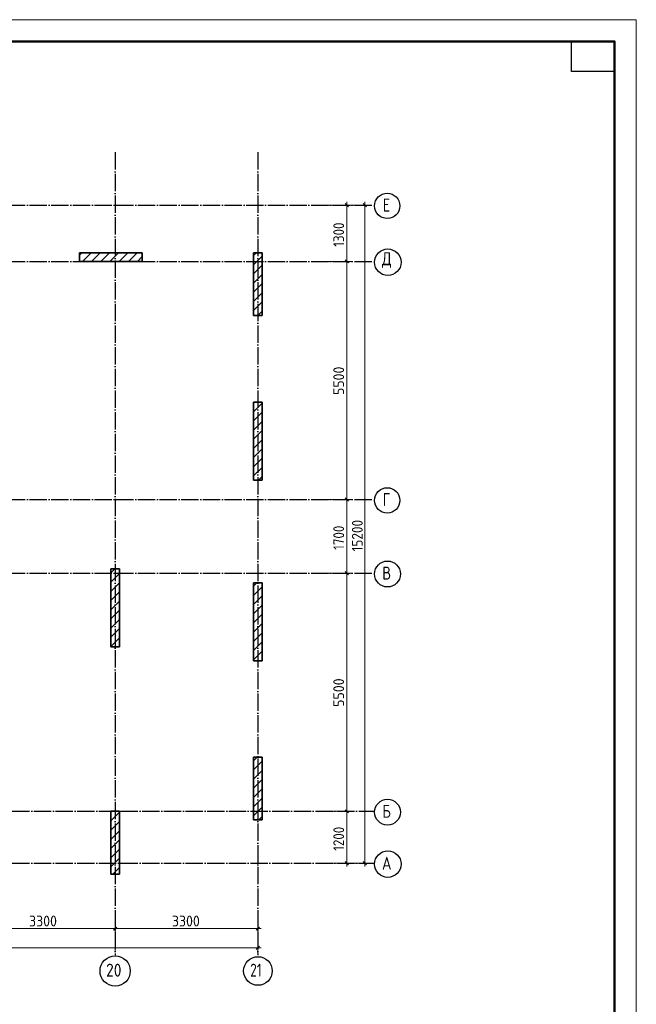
# Model space of a CAD drawing. Header units: millimetres. Extents: x -49773 to 2322955, y -3321 to 58485.
# Tile 22 of 256: x 45158 to 59400, y 19262 to 42000. Entities that reach past the tile are written whole.
import ezdxf

# ---------------------------------------------------------------- set-up
doc = ezdxf.new("R2010")
doc.units = ezdxf.units.MM
doc.linetypes.add('______11', pattern=[500, 400, -50, 0, -50])
doc.linetypes.add('______5', pattern=[1100, 800, -100, 100, -100])
doc.layers.add('Standard', color=7, linetype='Continuous', lineweight=25)
doc.layers.add('Размерная линия_ общее', color=7, linetype='Continuous', lineweight=13)
doc.layers.add('Осевая линия_ общее', color=7, linetype='______5', lineweight=13, true_color=0xa0a0a0)
doc.styles.add('ISOCPEUR', font='txt')

msp = doc.modelspace()

# ---------------------------------------------------------------- linework, layer by layer
at = {"color": 7, "linetype": 'Continuous', "lineweight": 35, "transparency": 33554687}
for p, q in [((47990.8, 36618.9), (46540.8, 36618.9)), ((46540.8, 36618.9), (46540.8, 36418.9)), ((47990.8, 36418.9), (47990.8, 36618.9)), ((50760.8, 36618.9), (50560.8, 36618.9)), ((50560.8, 36618.9), (50560.8, 35168.9)), ((50760.8, 35168.9), (50760.8, 36618.9)), ((46540.8, 36418.9), (47990.8, 36418.9)), ((50560.8, 35168.9), (50760.8, 35168.9)), ((50560.8, 33163.9), (50560.8, 31363.9)), ((50760.8, 33163.9), (50560.8, 33163.9)), ((50760.8, 31363.9), (50760.8, 33163.9)), ((50560.8, 31363.9), (50760.8, 31363.9)), ((47260.8, 29318.9), (47260.8, 27518.9)), ((47460.8, 29318.9), (47260.8, 29318.9)), ((47460.8, 27518.9), (47460.8, 29318.9)), ((50560.8, 28993.9), (50560.8, 27193.9)), ((50760.8, 28993.9), (50560.8, 28993.9)), ((50760.8, 27193.9), (50760.8, 28993.9)), ((47260.8, 27518.9), (47460.8, 27518.9)), ((50560.8, 27193.9), (50760.8, 27193.9)), ((50560.8, 24968.9), (50560.8, 23518.9)), ((50760.8, 24968.9), (50560.8, 24968.9)), ((50760.8, 23518.9), (50760.8, 24968.9)), ((47260.8, 23718.9), (47260.8, 22268.9)), ((47460.8, 23718.9), (47260.8, 23718.9)), ((47460.8, 22268.9), (47460.8, 23718.9)), ((50560.8, 23518.9), (50760.8, 23518.9)), ((47260.8, 22268.9), (47460.8, 22268.9))]:
    msp.add_line(p, q, dxfattribs=at)
at = {"color": 253, "linetype": '______11', "lineweight": 18, "true_color": 0xababab, "transparency": 33554687}
for p, q in [((46540.8, 36564.2), (46595.4, 36618.9)), ((46819.7, 36418.9), (47019.7, 36618.9)), ((47244, 36418.9), (47444, 36618.9)), ((47668.2, 36418.9), (47868.2, 36618.9)), ((50560.8, 36341.6), (50760.8, 36541.6)), ((50560.8, 35917.3), (50760.8, 36117.3)), ((50560.8, 35493.1), (50760.8, 35693.1)), ((50660.9, 35168.9), (50760.8, 35268.8)), ((50560.8, 32947.5), (50760.8, 33147.5)), ((50560.8, 32523.2), (50760.8, 32723.2)), ((50560.8, 32098.9), (50760.8, 32298.9)), ((50560.8, 31674.7), (50760.8, 31874.7)), ((50674.2, 31363.9), (50760.8, 31450.4)), ((47260.8, 29223.2), (47356.5, 29318.9)), ((47260.8, 28798.9), (47460.8, 28998.9)), ((50560.8, 28704.8), (50760.8, 28904.8)), ((47260.8, 28374.7), (47460.8, 28574.7)), ((50560.8, 28280.6), (50760.8, 28480.6)), ((47260.8, 27950.4), (47460.8, 28150.4)), ((50560.8, 27856.3), (50760.8, 28056.3)), ((47260.8, 27526.1), (47460.8, 27726.2)), ((50560.8, 27432), (50760.8, 27632)), ((50746.9, 27193.9), (50760.8, 27207.8)), ((50560.8, 24886.5), (50643.2, 24968.9)), ((50560.8, 24462.2), (50760.8, 24662.2)), ((50560.8, 24037.9), (50760.8, 24237.9)), ((47260.8, 23707.8), (47271.9, 23718.9)), ((50560.8, 23613.7), (50760.8, 23813.7)), ((47260.8, 23283.5), (47460.8, 23483.5)), ((47260.8, 22859.2), (47460.8, 23059.2)), ((47260.8, 22435), (47460.8, 22635))]:
    msp.add_line(p, q, dxfattribs=at)
at = {"color": 7, "linetype": 'Continuous', "lineweight": 25, "transparency": 33554687}
for p, q in [((46540.8, 36418.9), (46540.8, 36618.9)), ((46540.8, 36618.9), (47990.8, 36618.9)), ((47990.8, 36618.9), (47990.8, 36418.9)), ((50560.8, 35168.9), (50560.8, 36618.9)), ((50560.8, 36618.9), (50760.8, 36618.9)), ((50760.8, 36618.9), (50760.8, 35168.9)), ((47990.8, 36418.9), (46540.8, 36418.9)), ((50760.8, 35168.9), (50560.8, 35168.9)), ((50560.8, 31363.9), (50560.8, 33163.9)), ((50560.8, 33163.9), (50760.8, 33163.9)), ((50760.8, 33163.9), (50760.8, 31363.9)), ((50760.8, 31363.9), (50560.8, 31363.9)), ((47260.8, 27518.9), (47260.8, 29318.9)), ((47260.8, 29318.9), (47460.8, 29318.9)), ((47460.8, 29318.9), (47460.8, 27518.9)), ((50560.8, 27193.9), (50560.8, 28993.9)), ((50560.8, 28993.9), (50760.8, 28993.9)), ((50760.8, 28993.9), (50760.8, 27193.9)), ((47460.8, 27518.9), (47260.8, 27518.9)), ((50760.8, 27193.9), (50560.8, 27193.9)), ((50560.8, 23518.9), (50560.8, 24968.9)), ((50560.8, 24968.9), (50760.8, 24968.9)), ((50760.8, 24968.9), (50760.8, 23518.9)), ((47260.8, 22268.9), (47260.8, 23718.9)), ((47260.8, 23718.9), (47460.8, 23718.9)), ((47460.8, 23718.9), (47460.8, 22268.9)), ((50760.8, 23518.9), (50560.8, 23518.9)), ((47460.8, 22268.9), (47260.8, 22268.9))]:
    msp.add_line(p, q, dxfattribs=at)
at = {"color": 253, "linetype": '______5', "lineweight": 18, "true_color": 0xababab, "transparency": 33554687}
for p, q in [((46607.6, 36418.9), (46807.6, 36618.9)), ((47031.8, 36418.9), (47231.8, 36618.9)), ((47456.1, 36418.9), (47656.1, 36618.9)), ((50560.8, 36553.7), (50625.9, 36618.9)), ((47880.4, 36418.9), (47990.8, 36529.3)), ((50560.8, 36129.5), (50760.8, 36329.5)), ((50560.8, 35705.2), (50760.8, 35905.2)), ((50560.8, 35280.9), (50760.8, 35480.9)), ((50560.8, 33159.6), (50565.1, 33163.9)), ((50560.8, 32735.3), (50760.8, 32935.3)), ((50560.8, 32311.1), (50760.8, 32511.1)), ((50560.8, 31886.8), (50760.8, 32086.8)), ((50560.8, 31462.5), (50760.8, 31662.5)), ((47260.8, 29011.1), (47460.8, 29211.1)), ((50560.8, 28917), (50637.7, 28993.9)), ((47260.8, 28586.8), (47460.8, 28786.8)), ((50560.8, 28492.7), (50760.8, 28692.7)), ((47260.8, 28162.5), (47460.8, 28362.5)), ((50560.8, 28068.4), (50760.8, 28268.4)), ((47260.8, 27738.3), (47460.8, 27938.3)), ((50560.8, 27644.2), (50760.8, 27844.2)), ((50560.8, 27219.9), (50760.8, 27419.9)), ((50560.8, 24674.3), (50760.8, 24874.3)), ((50560.8, 24250.1), (50760.8, 24450.1)), ((50560.8, 23825.8), (50760.8, 24025.8)), ((47260.8, 23495.6), (47460.8, 23695.6)), ((50678.1, 23518.9), (50760.8, 23601.5)), ((47260.8, 23071.4), (47460.8, 23271.4)), ((47260.8, 22647.1), (47460.8, 22847.1)), ((47306.8, 22268.9), (47460.8, 22422.9))]:
    msp.add_line(p, q, dxfattribs=at)
at = {"layer": 'Standard', "color": 7, "linetype": 'Continuous', "lineweight": 13, "transparency": 33554687}
msp.add_lwpolyline([(0, 0), (59400, 0), (59400, 42000), (0, 42000), (0, 0)], close=True, dxfattribs=at)
at = {"layer": 'Standard', "color": 7, "linetype": 'Continuous', "lineweight": 50, "transparency": 33554687}
msp.add_lwpolyline([(2000, 41500), (58900, 41500), (58900, 500), (2000, 500), (2000, 41500)], close=True, dxfattribs=at)
at = {"layer": 'Standard', "color": 7, "linetype": 'Continuous', "lineweight": 25, "transparency": 33554687}
msp.add_lwpolyline([(58900, 41500), (58900, 40800), (57900, 40800), (57900, 41500), (58900, 41500)], close=True, dxfattribs=at)
at = {"layer": 'Осевая линия_ общее', "color": 253, "linetype": '______11', "lineweight": -3, "true_color": 0xa0a0a0, "transparency": 33554687}
for p, q in [((47360.8, 38938.9), (47360.8, 20395.8)), ((50660.8, 38938.9), (50660.8, 20395.8)), ((7880.8, 37718.9), (53354.7, 37718.9)), ((7880.8, 36418.9), (53354.7, 36418.9)), ((7880.8, 30918.9), (53354.7, 30918.9)), ((7880.8, 29218.9), (53354.7, 29218.9)), ((8480.8, 23718.9), (53354.7, 23718.9)), ((8480.8, 22518.9), (53354.7, 22518.9))]:
    msp.add_line(p, q, dxfattribs=at)
at = {"layer": 'Осевая линия_ общее', "color": 7, "linetype": 'Continuous', "lineweight": 25, "transparency": 33554687}
for centre, radius in [((53647.1, 37699.4), 292.4), ((53660.5, 36399.4), 305.8), ((53647.1, 30899.4), 292.4), ((53653.5, 29199.4), 298.8), ((53653.5, 23699.4), 298.8), ((53660.5, 22499.4), 305.8), ((47362.6, 20031.4), 349.3), ((50661.2, 20031.4), 330.4)]:
    msp.add_circle(centre, radius, dxfattribs=at)
at = {"layer": 'Размерная линия_ общее', "color": 7, "linetype": 'Continuous', "lineweight": 13, "transparency": 33554687}
for p, q in [((52749.3, 37681.4), (52674.3, 37756.4)), ((52711.8, 37718.9), (52711.8, 37793.9)), ((53168.4, 37681.4), (53093.5, 37756.4)), ((53131, 37718.9), (53131, 37793.9)), ((52711.8, 37718.9), (52200.8, 37718.9)), ((52711.8, 37718.9), (52586.8, 37718.9)), ((52711.8, 37718.9), (52836.8, 37718.9)), ((52711.8, 36418.9), (52711.8, 37718.9)), ((53131, 37718.9), (52780.8, 37718.9)), ((53131, 37718.9), (53005.9, 37718.9)), ((53131, 37718.9), (53255.9, 37718.9)), ((52711.8, 36418.9), (52586.8, 36418.9)), ((52749.3, 36381.4), (52674.3, 36456.4)), ((52711.8, 36418.9), (52836.8, 36418.9)), ((52711.8, 30918.9), (52711.8, 36418.9)), ((52749.3, 30881.4), (52674.3, 30956.4)), ((52711.8, 30918.9), (52586.8, 30918.9)), ((52711.8, 30918.9), (52836.8, 30918.9)), ((52711.8, 29218.9), (52711.8, 30918.9)), ((52711.8, 29218.9), (52586.8, 29218.9)), ((52749.3, 29181.4), (52674.3, 29256.4)), ((52711.8, 29218.9), (52836.8, 29218.9)), ((52711.8, 23718.9), (52711.8, 29218.9)), ((52711.8, 23718.9), (52586.8, 23718.9)), ((52749.3, 23681.4), (52674.3, 23756.4)), ((52711.8, 23718.9), (52836.8, 23718.9)), ((52711.8, 22518.9), (52100.8, 22518.9)), ((52711.8, 22518.9), (52586.8, 22518.9)), ((52749.3, 22481.4), (52674.3, 22556.4)), ((52711.8, 22518.9), (52836.8, 22518.9)), ((52711.8, 22518.9), (52711.8, 22443.9)), ((53131, 22518.9), (52780.8, 22518.9)), ((53131, 22518.9), (53005.9, 22518.9)), ((53168.4, 22481.4), (53093.5, 22556.4)), ((53131, 22518.9), (53255.9, 22518.9)), ((53131, 22518.9), (53131, 22443.9)), ((50660.8, 21009.2), (50660.8, 21191.6)), ((44060.8, 21009.2), (47360.8, 21009.2)), ((47323.3, 20971.7), (47398.3, 21046.7)), ((47360.8, 21009.2), (47360.8, 21134.2)), ((47360.8, 21009.2), (47360.8, 20884.2)), ((47360.8, 21009.2), (47360.8, 20468.9)), ((47360.8, 21009.2), (50660.8, 21009.2)), ((50623.3, 20971.7), (50698.3, 21046.7)), ((50660.8, 21009.2), (50660.8, 21134.2)), ((50660.8, 21009.2), (50660.8, 20884.2)), ((50660.8, 21009.2), (50735.8, 21009.2)), ((50660.8, 20569.1), (50660.8, 20694.1)), ((8580.8, 20569.1), (50660.8, 20569.1)), ((50623.3, 20531.6), (50698.3, 20606.6)), ((50660.8, 20569.1), (50660.8, 20444.1)), ((50660.8, 20569.1), (50660.8, 20468.9)), ((50660.8, 20569.1), (50735.8, 20569.1))]:
    msp.add_line(p, q, dxfattribs=at)
for points in [[(53131, 22518.9), (53131, 29826.8), (53131, 29826.8), (53131, 37718.9)], [(52711.8, 36418.9), (52689.3, 36418.9), (52689.3, 36418.9), (52200.8, 36418.9)], [(52711.8, 30918.9), (52689.3, 30918.9), (52689.3, 30918.9), (52689.3, 30918.9), (52689.3, 30918.9), (52100.8, 30918.9)], [(52711.8, 29218.9), (52689.3, 29218.9), (52689.3, 29218.9), (52689.3, 29218.9), (52689.3, 29218.9), (52689.3, 29218.9), (52689.3, 29218.9), (52200.8, 29218.9)], [(52711.8, 23718.9), (52689.3, 23718.9), (52689.3, 23718.9), (52689.3, 23718.9), (52689.3, 23718.9), (52689.3, 23718.9), (52689.3, 23718.9), (52689.3, 23718.9), (52689.3, 23718.9), (52200.8, 23718.9)], [(52711.8, 22518.9), (52711.8, 23075.4), (52711.8, 23075.4), (52711.8, 23718.9)]]:
    msp.add_lwpolyline(points, dxfattribs=at)

# ---------------------------------------------------------------- texts
at = {"layer": 'Осевая линия_ общее', "color": 7, "linetype": 'Continuous', "lineweight": 25, "transparency": 33554687, "char_height": 300, "attachment_point": 7, "style": 'ISOCPEUR'}
for s, insert, width in [('\\W0.78;Е', (53542.1, 37568.9), 326.407), ('\\W0.82;Д', (53525.5, 36268.9), 392.64), ('\\W0.78;Г', (53542.1, 30768.9), 326.407), ('\\W0.80;В', (53533.5, 29068.9), 359.839), ('\\W0.80;Б', (53533.5, 23568.9), 359.839), ('\\W0.82;А', (53525.5, 22368.9), 392.64), ('\\W0.87;20', (47152.6, 19900.9), 550.811), ('\\W0.75;21', (50481.2, 19900.9), 472.289)]:
    msp.add_mtext(s, dxfattribs=dict(at, insert=insert, width=width))
at = {"layer": 'Размерная линия_ общее', "color": 7, "linetype": 'Continuous', "lineweight": 25, "transparency": 33554687, "char_height": 250, "attachment_point": 7, "rotation": 90, "style": 'ISOCPEUR'}
for s, insert, width in [('\\W0.87;1300', (52651.8, 36756.4), 757.842), ('\\W0.93;5500', (52651.8, 33331.4), 816.026), ('\\W0.89;15200', (53080.9, 29718.9), 935.856), ('\\W0.87;1700', (52651.8, 29756.4), 757.849), ('\\W0.93;5500', (52651.8, 26131.4), 816.019), ('\\W0.87;1200', (52651.8, 22806.4), 757.842)]:
    msp.add_mtext(s, dxfattribs=dict(at, insert=insert, width=width))
at = {"layer": 'Размерная линия_ общее', "color": 7, "linetype": 'Continuous', "lineweight": 25, "transparency": 33554687, "char_height": 250, "width": 816.019, "attachment_point": 7, "style": 'ISOCPEUR'}
for insert in [(45373.3, 21059.2), (48673.3, 21059.2)]:
    msp.add_mtext('\\W0.93;3300', dxfattribs=dict(at, insert=insert))

doc.saveas('drawing.dxf')
